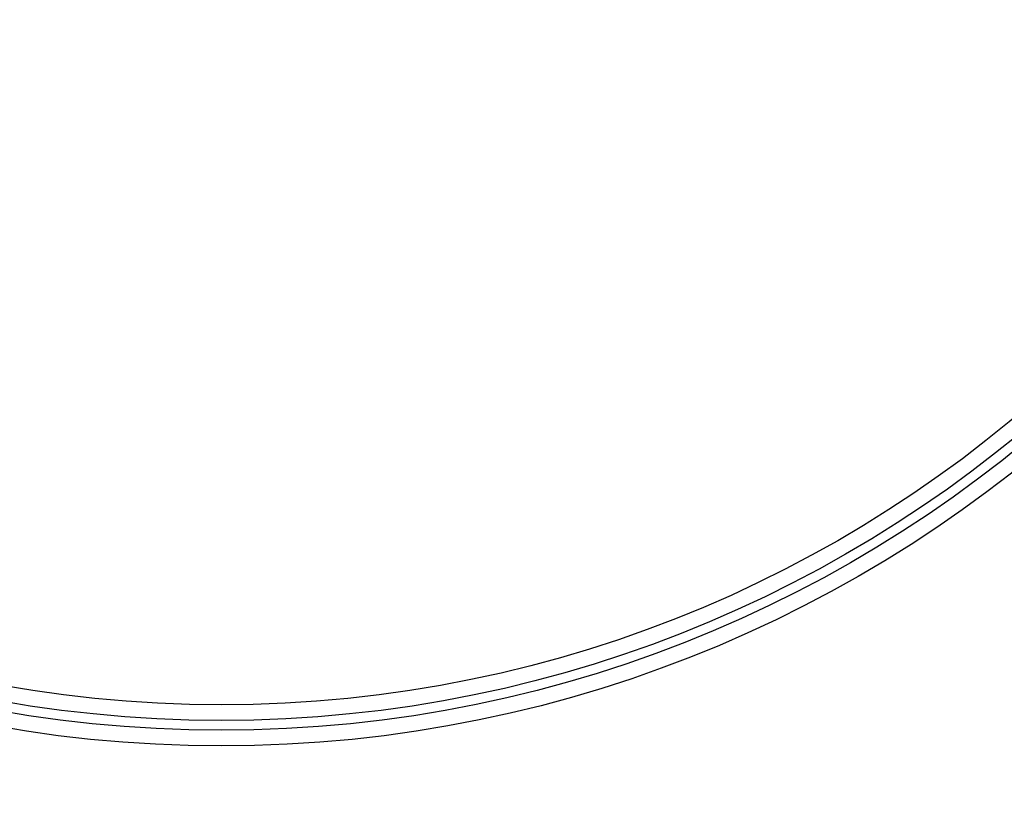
# Model space of a CAD drawing. Header units: millimetres. Extents: x 50 to 4150, y 50 to 2920.
# Tile 5 of 167: x 1251 to 1366, y 1853 to 1946. Entities that reach past the tile are written whole.
import ezdxf

# ---------------------------------------------------------------- set-up
doc = ezdxf.new("R2010")
doc.units = ezdxf.units.MM
doc.header["$LTSCALE"] = 10

msp = doc.modelspace()

# ---------------------------------------------------------------- linework, layer by layer
for radius in [490, 490, 480, 480, 150, 148.16, 147.01, 145.17]:
    msp.add_circle((1274.25, 2010.9), radius)

doc.saveas('drawing.dxf')
